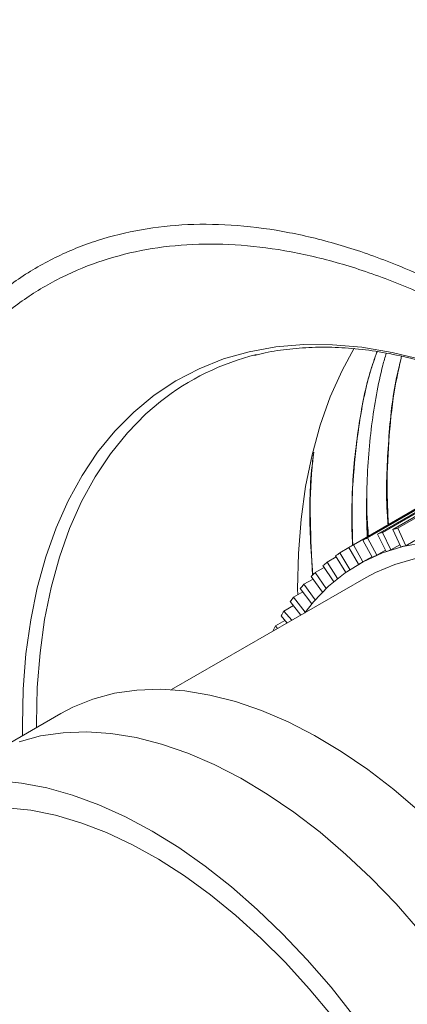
# Model space of a CAD drawing. Header units: millimetres. Extents: x 0 to 1118, y 0 to 864.
# Tile 109 of 156: x 775 to 788, y 577 to 609. Entities that reach past the tile are written whole.
import ezdxf

# ---------------------------------------------------------------- set-up
doc = ezdxf.new("R2010")
doc.units = ezdxf.units.MM

msp = doc.modelspace()

# ---------------------------------------------------------------- linework, layer by layer
at = {"color": 7, "linetype": 'Continuous', "lineweight": 15}
for p, q in [((787.169, 592.469), (789.522, 593.827)), ((787.334, 592.526), (789.687, 593.884)), ((787.672, 592.625), (790.025, 593.983)), ((787.844, 592.667), (790.197, 594.025)), ((786.377, 592.117), (788.729, 593.475)), ((786.686, 592.272), (789.039, 593.63)), ((786.845, 592.342), (789.197, 593.7)), ((786.226, 592.033), (788.579, 593.391)), ((787.455, 591.896), (787.169, 592.469)), ((787.334, 592.526), (787.614, 591.951)), ((787.939, 592.046), (787.672, 592.625)), ((787.844, 592.667), (788.105, 592.087)), ((786.99, 591.706), (786.686, 592.272)), ((786.845, 592.342), (787.143, 591.774)), ((788.105, 592.087), (788.399, 592.257)), ((785.932, 591.851), (786.231, 592.024)), ((785.932, 591.851), (786.264, 591.302)), ((786.547, 591.477), (786.226, 592.033)), ((786.377, 592.117), (786.692, 591.557)), ((787.143, 591.774), (787.432, 591.941)), ((787.614, 591.951), (787.906, 592.119)), ((785.511, 591.545), (785.811, 591.718)), ((785.511, 591.545), (785.859, 591.007)), ((786.127, 591.208), (785.789, 591.754)), ((786.692, 591.557), (786.981, 591.724)), ((785.116, 591.2), (785.417, 591.373)), ((785.116, 591.2), (785.479, 590.674)), ((785.73, 590.9), (785.377, 591.434)), ((786.548, 591.477), (786.548, 591.477)), ((786.798, 591.044), (780.397, 587.349)), ((784.748, 590.816), (785.051, 590.991)), ((785.358, 590.555), (784.99, 591.076)), ((784.407, 590.395), (784.713, 590.571)), ((785.012, 590.174), (784.631, 590.68)), ((784.748, 590.816), (785.124, 590.305)), ((784.653, 589.806), (784.299, 590.246)), ((784.407, 590.395), (784.796, 589.899)), ((784.094, 589.937), (784.404, 590.116)), ((784.094, 589.937), (784.351, 589.631)), ((783.811, 589.445), (784.126, 589.626)), ((784.197, 589.543), (783.997, 589.777)), ((783.726, 589.27), (783.723, 589.273)), ((783.811, 589.445), (783.885, 589.362)), ((776.749, 586.562), (774.476, 585.25))]:
    msp.add_line(p, q, dxfattribs=at)
at = {"color": 9, "linetype": 'Continuous', "lineweight": 0}
msp.add_line((786.853, 592.383), (786.819, 592.884), dxfattribs=at)
at = {"color": 9, "linetype": 'Continuous', "lineweight": 0, "flags": 128}
for points in [[(775.49, 585.836), (775.487, 586.171), (775.515, 587.37), (775.607, 588.528), (775.762, 589.642), (775.979, 590.706), (776.257, 591.718), (776.597, 592.673), (776.995, 593.568), (777.452, 594.4), (777.964, 595.166), (778.532, 595.863), (779.151, 596.488), (779.821, 597.04), (780.538, 597.516), (781.3, 597.914), (782.105, 598.234), (782.949, 598.473), (783.829, 598.632), (784.743, 598.709), (785.686, 598.704), (786.656, 598.618), (787.648, 598.45), (788.66, 598.201)], [(780.032, 596.835), (779.553, 596.426), (778.944, 595.806), (778.386, 595.116), (777.882, 594.359), (777.433, 593.537), (777.042, 592.653), (776.708, 591.71), (776.435, 590.711), (776.221, 589.661), (776.069, 588.563), (775.979, 587.42), (775.951, 586.238), (775.952, 586.102)]]:
    msp.add_lwpolyline(points, dxfattribs=at)
at = {"color": 7, "linetype": 'Continuous', "lineweight": 15, "flags": 128}
for points in [[(784.544, 590.474), (784.543, 590.665), (784.569, 591.831), (784.656, 592.958), (784.806, 594.041), (785.016, 595.076), (785.287, 596.059), (785.617, 596.987), (786.005, 597.856), (786.407, 598.594)], [(784.782, 589.88), (785.067, 590.238), (785.562, 590.752), (786.108, 591.194), (786.699, 591.561), (787.334, 591.851), (788.008, 592.063), (788.719, 592.196), (789.462, 592.249), (790.234, 592.221), (791.03, 592.113), (791.846, 591.925), (792.678, 591.659), (793.521, 591.316), (794.371, 590.897), (795.223, 590.405), (796.073, 589.842), (796.916, 589.212), (797.748, 588.518), (798.564, 587.764), (799.36, 586.953), (799.382, 586.929)], [(786.798, 591.044), (787.102, 591.207), (787.743, 591.474), (788.424, 591.661), (789.14, 591.767), (789.888, 591.792), (790.664, 591.735), (791.462, 591.596), (792.279, 591.377), (793.111, 591.079), (793.952, 590.703), (794.797, 590.252), (795.643, 589.727), (796.483, 589.132), (797.315, 588.471), (798.132, 587.746), (798.93, 586.962), (799.121, 586.764)], [(776.749, 586.562), (777.143, 586.77), (777.811, 587.039), (778.517, 587.228), (779.258, 587.337), (780.032, 587.364), (780.833, 587.309), (781.657, 587.173), (782.5, 586.957), (783.358, 586.661), (784.227, 586.287), (785.1, 585.837), (785.976, 585.314), (786.847, 584.72), (787.711, 584.058), (788.562, 583.331), (789.397, 582.544), (790.21, 581.701), (790.997, 580.805), (791.755, 579.862), (792.48, 578.877), (793.167, 577.854), (793.813, 576.799)], [(775.379, 585.636), (776.086, 585.825), (776.827, 585.933), (777.601, 585.96), (778.401, 585.906), (779.226, 585.77), (780.069, 585.554), (780.927, 585.258), (781.795, 584.884), (782.669, 584.434), (783.544, 583.911), (784.416, 583.316), (785.28, 582.654), (786.131, 581.928), (786.965, 581.141), (787.779, 580.297), (788.566, 579.402), (789.324, 578.459), (790.049, 577.473), (790.736, 576.451)], [(774.65, 584.354), (775.46, 584.274), (776.292, 584.113), (777.142, 583.873), (778.005, 583.555), (778.877, 583.16), (779.753, 582.69), (780.63, 582.148), (781.502, 581.536), (782.365, 580.858), (783.215, 580.117), (784.047, 579.317), (784.857, 578.461), (785.641, 577.555), (786.396, 576.603)], [(774.972, 583.462), (775.765, 583.379), (776.58, 583.214), (777.412, 582.969), (778.257, 582.645), (779.111, 582.244), (779.968, 581.767), (780.823, 581.218), (781.673, 580.6), (782.512, 579.916), (783.337, 579.169), (784.141, 578.364), (784.922, 577.506), (785.675, 576.598)]]:
    msp.add_lwpolyline(points, dxfattribs=at)
at = {"color": 7, "linetype": 'Continuous', "lineweight": 15}
for centre, radius, start, end in [((785.161, 590.345), 8.272, 103.7855, 128.3217), ((789.168, 586.88), 5.936, 107.998, 109.6867), ((789.239, 586.638), 6.188, 103.0205, 104.663), ((789.112, 587.027), 5.779, 113.0989, 114.818), ((789.102, 587.056), 5.748, 123.4671, 125.1924), ((789.084, 587.083), 5.716, 118.2736, 120.0053), ((789.379, 586.517), 5.713, 107.998, 109.6867), ((789.447, 586.284), 5.956, 103.0205, 104.663), ((789.178, 586.956), 5.874, 128.6229, 130.3235), ((789.299, 586.712), 5.502, 118.2736, 120.0053), ((789.325, 586.658), 5.562, 113.0989, 114.818), ((789.326, 586.793), 6.094, 133.6874, 135.3468), ((789.557, 586.578), 6.41, 138.6136, 140.2179), ((789.882, 586.323), 6.823, 143.3633, 144.9022), ((790.308, 586.041), 7.334, 147.9091, 149.3757), ((790.839, 585.745), 7.942, 152.2336, 153.6243)]:
    msp.add_arc(centre, radius, start, end, dxfattribs=at)
at = {"color": 9, "linetype": 'Continuous', "lineweight": 0}
msp.add_open_spline([(771.659, 625.731), (798.478, 610.222), (825.341, 594.739), (852.185, 579.245)], degree=3, dxfattribs=at)
for points, knots in [([(851.935, 578.981), (848.553, 580.933), (845.155, 582.876), (838.306, 586.731), (834.856, 588.643), (829.617, 591.473), (827.86, 592.41), (825.87, 593.454), (825.648, 593.57), (825.205, 593.802), (824.983, 593.917), (824.317, 594.265), (823.87, 594.495), (822.519, 595.178), (821.602, 595.624), (819.739, 596.494), (818.792, 596.918), (816.871, 597.745), (815.897, 598.148), (812.951, 599.34), (810.958, 600.109), (807.992, 601.28), (807.007, 601.674), (805.055, 602.475), (804.087, 602.882), (802.181, 603.718), (801.242, 604.145), (799.401, 605.026), (798.499, 605.48), (796.737, 606.415), (795.879, 606.896), (794.209, 607.885), (793.4, 608.392), (791.828, 609.429), (791.065, 609.958), (789.581, 611.037), (788.859, 611.586), (787.458, 612.701), (786.778, 613.266), (785.794, 614.129), (785.472, 614.418), (784.84, 615.003), (784.532, 615.298), (783.621, 616.188), (783.033, 616.787), (782.127, 617.677), (781.822, 617.972), (781.199, 618.557), (780.881, 618.848), (779.905, 619.71), (779.223, 620.272), (777.795, 621.373), (777.048, 621.911), (775.507, 622.963), (774.713, 623.477), (773.494, 624.233), (773.083, 624.483), (772.252, 624.978), (771.832, 625.224), (771.409, 625.467)], [0, 0, 0, 0, 0.125, 0.125, 0.25, 0.25, 0.3125, 0.3125, 0.320313, 0.320313, 0.328125, 0.328125, 0.34375, 0.34375, 0.375, 0.375, 0.40625, 0.40625, 0.4375, 0.4375, 0.5, 0.5, 0.53125, 0.53125, 0.5625, 0.5625, 0.59375, 0.59375, 0.625, 0.625, 0.65625, 0.65625, 0.6875, 0.6875, 0.71875, 0.71875, 0.75, 0.75, 0.78125, 0.78125, 0.796875, 0.796875, 0.8125, 0.8125, 0.84375, 0.84375, 0.859375, 0.859375, 0.875, 0.875, 0.90625, 0.90625, 0.9375, 0.9375, 0.96875, 0.96875, 0.984375, 0.984375, 1, 1, 1, 1]), ([(771.086, 624.907), (771.192, 624.847), (771.297, 624.786), (771.507, 624.665), (771.822, 624.482), (772.134, 624.298), (772.756, 623.929), (773.166, 623.681), (774.382, 622.931), (775.174, 622.422), (776.709, 621.382), (777.452, 620.851), (778.88, 619.763), (779.561, 619.209), (780.536, 618.36), (780.853, 618.075), (781.476, 617.499), (781.781, 617.209), (782.687, 616.334), (783.277, 615.744), (784.038, 615.01), (784.191, 614.863), (784.501, 614.571), (784.658, 614.426), (785.133, 613.991), (785.457, 613.703), (786.446, 612.848), (787.128, 612.288), (788.533, 611.185), (789.256, 610.642), (790.746, 609.574), (791.511, 609.049), (793.086, 608.02), (793.896, 607.515), (795.566, 606.529), (796.422, 606.048), (798.18, 605.112), (799.08, 604.656), (800.92, 603.766), (801.858, 603.333), (803.761, 602.485), (804.726, 602.071), (806.675, 601.255), (807.658, 600.854), (810.619, 599.658), (812.61, 598.871), (815.555, 597.653), (816.529, 597.241), (818.453, 596.398), (819.401, 595.967), (821.266, 595.085), (822.182, 594.634), (823.535, 593.946), (823.982, 593.714), (824.538, 593.423), (824.649, 593.365), (824.871, 593.249), (824.982, 593.192), (825.314, 593.018), (825.536, 592.902), (827.528, 591.857), (829.285, 590.919), (834.526, 588.089), (837.978, 586.176), (844.829, 582.319), (848.229, 580.375), (851.612, 578.421)], [0, 0, 0, 0, 0.003906, 0.003906, 0.007812, 0.015625, 0.015625, 0.03125, 0.03125, 0.0625, 0.0625, 0.09375, 0.09375, 0.125, 0.125, 0.140625, 0.140625, 0.15625, 0.15625, 0.1875, 0.1875, 0.195312, 0.195312, 0.203125, 0.203125, 0.21875, 0.21875, 0.25, 0.25, 0.28125, 0.28125, 0.3125, 0.3125, 0.34375, 0.34375, 0.375, 0.375, 0.40625, 0.40625, 0.4375, 0.4375, 0.46875, 0.46875, 0.5, 0.5, 0.5625, 0.5625, 0.59375, 0.59375, 0.625, 0.625, 0.65625, 0.65625, 0.671875, 0.671875, 0.675781, 0.675781, 0.679688, 0.679688, 0.6875, 0.6875, 0.75, 0.75, 0.875, 0.875, 1, 1, 1, 1]), ([(851.508, 578.072), (848.125, 580.027), (844.725, 581.972), (837.872, 585.829), (834.42, 587.742), (829.178, 590.573), (827.42, 591.511), (825.428, 592.556), (825.207, 592.672), (824.763, 592.904), (824.542, 593.019), (823.874, 593.37), (823.426, 593.603), (822.07, 594.295), (821.152, 594.75), (819.284, 595.64), (818.333, 596.076), (816.406, 596.93), (815.43, 597.348), (812.481, 598.582), (810.489, 599.38), (807.527, 600.592), (806.543, 600.998), (804.595, 601.822), (803.629, 602.241), (801.727, 603.095), (800.789, 603.531), (798.95, 604.426), (798.05, 604.884), (796.292, 605.822), (795.436, 606.303), (793.766, 607.288), (792.955, 607.79), (791.38, 608.815), (790.614, 609.336), (789.124, 610.398), (788.4, 610.937), (786.994, 612.032), (786.312, 612.588), (785.323, 613.438), (784.999, 613.724), (784.523, 614.156), (784.367, 614.301), (784.056, 614.592), (783.903, 614.738), (783.142, 615.467), (782.553, 616.051), (781.65, 616.917), (781.346, 617.204), (780.725, 617.773), (780.409, 618.055), (779.439, 618.894), (778.761, 619.444), (777.338, 620.522), (776.596, 621.05), (775.065, 622.083), (774.275, 622.59), (772.656, 623.586), (771.827, 624.076), (770.983, 624.559)], [0, 0, 0, 0, 0.125, 0.125, 0.25, 0.25, 0.3125, 0.3125, 0.320312, 0.320312, 0.328125, 0.328125, 0.34375, 0.34375, 0.375, 0.375, 0.40625, 0.40625, 0.4375, 0.4375, 0.5, 0.5, 0.53125, 0.53125, 0.5625, 0.5625, 0.59375, 0.59375, 0.625, 0.625, 0.65625, 0.65625, 0.6875, 0.6875, 0.71875, 0.71875, 0.75, 0.75, 0.78125, 0.78125, 0.796875, 0.796875, 0.804688, 0.804688, 0.8125, 0.8125, 0.84375, 0.84375, 0.859375, 0.859375, 0.875, 0.875, 0.90625, 0.90625, 0.9375, 0.9375, 0.96875, 0.96875, 1, 1, 1, 1]), ([(772.475, 597.884), (772.688, 598.198), (773.19, 598.941), (774.133, 599.92), (775.278, 600.853), (776.552, 601.603), (777.93, 602.162), (779.389, 602.522), (780.929, 602.689), (782.558, 602.658), (784.246, 602.427), (785.966, 602.003), (787.721, 601.39), (789.517, 600.583), (791.323, 599.591), (793.108, 598.434), (794.878, 597.117), (796.639, 595.628), (798.358, 593.992), (800.009, 592.238), (801.597, 590.366), (803.126, 588.366), (804.568, 586.271), (805.9, 584.117), (807.129, 581.9), (808.255, 579.613), (809.258, 577.293), (810.123, 574.979), (810.856, 572.665), (811.455, 570.345), (811.945, 567.864), (812.276, 565.265), (812.386, 562.786), (812.305, 560.596), (812.084, 558.668), (811.709, 556.838), (811.186, 555.139), (810.525, 553.597), (809.728, 552.202), (808.79, 550.957), (807.725, 549.885), (806.552, 549.001), (805.271, 548.298), (803.876, 547.778), (802.389, 547.455), (800.836, 547.329), (799.214, 547.4), (797.615, 547.636), (796.535, 547.946), (796.043, 548.086)], [0, 0, 0, 0, 0.015382, 0.036403, 0.057424, 0.079057, 0.10069, 0.121713, 0.142736, 0.164373, 0.186011, 0.206993, 0.227975, 0.249569, 0.271163, 0.292102, 0.313041, 0.334588, 0.356136, 0.377052, 0.397968, 0.419489, 0.44101, 0.461917, 0.482824, 0.504335, 0.525846, 0.546761, 0.567675, 0.589193, 0.610711, 0.637061, 0.663705, 0.684633, 0.705562, 0.727097, 0.748631, 0.769569, 0.790507, 0.812052, 0.833596, 0.854532, 0.875468, 0.89701, 0.918552, 0.939491, 0.960429, 0.981975, 1, 1, 1, 1]), ([(793.888, 597.25), (793.602, 597.466), (792.736, 598.119), (791.27, 599.039), (789.507, 600.002), (787.75, 600.781), (786.018, 601.381), (784.322, 601.793), (782.674, 602.009), (781.083, 602.033), (779.563, 601.867), (778.126, 601.51), (776.783, 600.96), (775.539, 600.225), (774.404, 599.312), (773.389, 598.23), (772.503, 596.979), (771.747, 595.573), (771.125, 594.024), (770.644, 592.34), (770.311, 590.529), (770.123, 588.606), (770.087, 586.584), (770.169, 584.736), (770.324, 583.542), (770.385, 583.073)], [0, 0, 0, 0, 0.02222, 0.06728, 0.112394, 0.157669, 0.202944, 0.248058, 0.293224, 0.338553, 0.383881, 0.429048, 0.474182, 0.519478, 0.564773, 0.609907, 0.6549, 0.700053, 0.745206, 0.790199, 0.835272, 0.880508, 0.925744, 0.970817, 1, 1, 1, 1]), ([(787.155, 598.473), (787.076, 598.247), (786.811, 597.484), (786.552, 596.121), (786.364, 594.425), (786.302, 593.11), (786.341, 592.309), (786.352, 592.094)], [0, 0, 0, 0, 0.123711, 0.417321, 0.663379, 0.909433, 1, 1, 1, 1]), ([(786.356, 592.096), (786.342, 592.682), (786.308, 594.048), (786.519, 595.939), (786.806, 597.481), (787.072, 598.244), (787.152, 598.473)], [0, 0, 0, 0, 0.2495067, 0.5822756, 0.8745813, 1, 1, 1, 1]), ([(787.518, 592.767), (787.51, 592.864), (787.437, 593.743), (787.506, 595.299), (787.656, 597.068), (787.887, 598.015), (787.963, 598.323)], [0, 0, 0, 0, 0.047305, 0.430545, 0.814907, 1, 1, 1, 1]), ([(787.964, 598.322), (787.889, 597.999), (787.696, 597.178), (787.544, 595.734), (787.463, 594.21), (787.509, 593.193), (787.529, 592.773)], [0, 0, 0, 0, 0.193309, 0.491619, 0.789925, 1, 1, 1, 1]), ([(785.047, 591.131), (785.014, 591.541), (784.919, 592.73), (784.937, 594.081), (785.048, 594.968), (785.073, 595.164)], [0, 0, 0, 0, 0.290189, 0.84274, 1, 1, 1, 1]), ([(785.073, 595.164), (785.054, 595), (784.968, 594.283), (784.938, 592.938), (785.002, 591.721), (785.034, 591.118)], [0, 0, 0, 0, 0.129925, 0.568916, 1, 1, 1, 1]), ([(786.823, 593.976), (786.818, 593.695), (786.809, 593.182), (786.853, 592.64), (786.874, 592.395)], [0, 0, 0, 0, 0.546899, 1, 1, 1, 1])]:
    msp.add_open_spline(points, degree=3, knots=knots, dxfattribs=at)
at = {"color": 7, "linetype": 'Continuous', "lineweight": 15}
for points, knots in [([(783.127, 598.346), (783.242, 598.376), (783.614, 598.476), (784.281, 598.571), (785.122, 598.631), (785.99, 598.616), (786.882, 598.531), (787.794, 598.375), (788.723, 598.148), (789.668, 597.852), (790.624, 597.489), (791.59, 597.053), (792.345, 596.676), (792.778, 596.422), (792.886, 596.359)], [0, 0, 0, 0, 0.041468, 0.135333, 0.228872, 0.322086, 0.415011, 0.507699, 0.600205, 0.69258, 0.78487, 0.877109, 0.969324, 1, 1, 1, 1]), ([(786.835, 592.373), (786.829, 592.488), (786.803, 592.997), (786.812, 593.868), (786.861, 594.978), (786.968, 596.045), (787.128, 597.062), (787.291, 597.856), (787.418, 598.29), (787.457, 598.421)], [0, 0, 0, 0, 0.051522, 0.22701, 0.402341, 0.577265, 0.751582, 0.92515, 1, 1, 1, 1])]:
    msp.add_open_spline(points, degree=3, knots=knots, dxfattribs=at)

doc.saveas('drawing.dxf')
